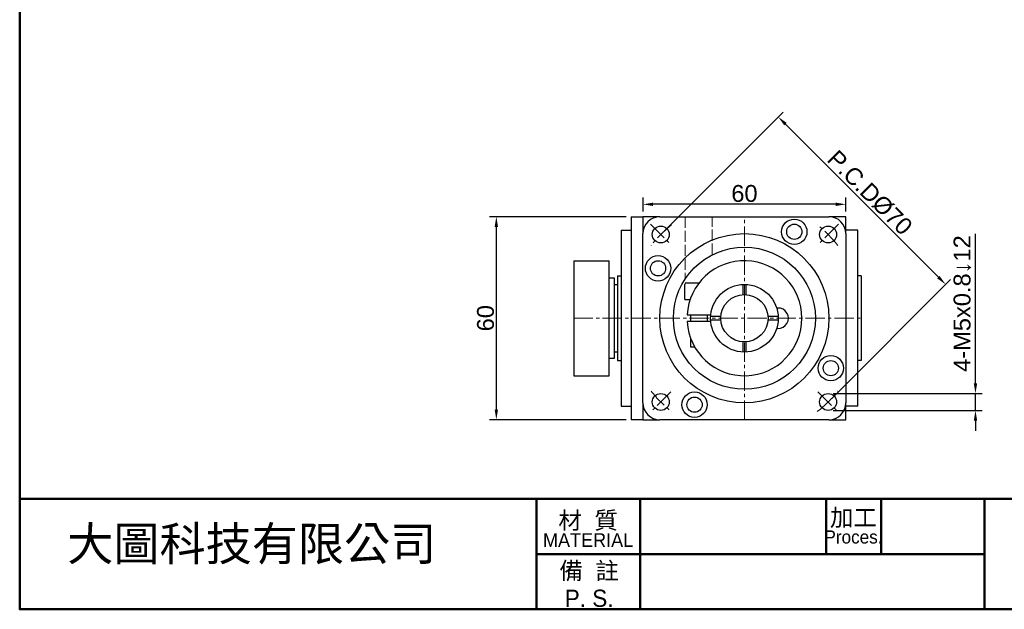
# Model space of a CAD drawing. Header units: millimetres. Extents: x 2723 to 3304, y 721 to 1129.
# Tile 1 of 8: x 2723 to 3014, y 721 to 895. Entities that reach past the tile are written whole.
import ezdxf

# ---------------------------------------------------------------- set-up
doc = ezdxf.new("R2010")
doc.units = ezdxf.units.MM
doc.linetypes.add('CENTER2', pattern=[28.575, 19.05, -3.175, 3.175, -3.175])
doc.linetypes.add('DASHED', pattern=[0.2068, 0.1655, -0.0413])
for name, color, linetype, lineweight in [('中心線', 6, 'CENTER2', 5), ('剖面線', 2, 'DASHED', 5), ('圖框', 7, 'Continuous', 50), ('標註', 4, 'Continuous', 13)]:
    doc.layers.add(name, color=color, linetype=linetype, lineweight=lineweight)
doc.layers.add('產品', color=7, linetype='Continuous')
doc.styles.get("Standard").update_dxf_attribs({"font": 'arial.ttf'})
doc.styles.add('預設-ISO', font='arial.ttf')
doc.dimstyles.new('yuetai', dxfattribs={"dimtxt": 5, "dimasz": 3, "dimexe": 2, "dimexo": 1.5, "dimtad": 1, "dimdsep": 46, "dimtxsty": 'Standard', "dimcen": 0, "dimadec": 0, "dimazin": 0, "dimtfac": 1, "dimtmove": 0, "dimatfit": 3, "dimfxl": 1, "dimarcsym": 0})

# ---------------------------------------------------------------- blocks, each defined once
blk = doc.blocks.new('標題欄框 下標註')
at = {"layer": '圖框'}
for p, q in [((2.28, 73.91), (2.28, 89.91)), ((77.28, 89.91), (77.28, 73.91)), ((92.28, 89.91), (92.28, 73.91)), ((119.28, 89.91), (119.28, 81.91)), ((127.28, 89.91), (127.28, 81.91)), ((142.28, 89.91), (142.28, 73.91)), ((77.28, 81.91), (142.28, 81.91))]:
    blk.add_line(p, q, dxfattribs=at)
for points in [[(2.28, 89.91), (287.28, 89.91), (287.28, 273.91), (2.28, 273.91)], [(287.28, 89.91), (2.28, 89.91), (2.28, 73.91), (287.28, 73.91)]]:
    blk.add_lwpolyline(points, close=True, dxfattribs=at)
at = {"layer": '圖框', "color": 7, "attachment_point": 5, "style": '預設-ISO'}
for s, insert, char_height, width, line_spacing_factor in [('{\\fPMingLiU|b0|i0|c136|p18;\\H0.71429x;加工\\P\\fPMingLiU|b0|i0|c0|p18;\\H0.76x;Proces.}', (123.25, 85.94), 3.5, 7.8869, 0.74878), ('\\f新細明體|b0|i0;\\H2.5000;材  質\\P\\f新細明體|b0|i0;\\H2.0000;MATERIAL', (84.75, 85.5), 3.5, 14.9029, 0.74878), ('\\f新細明體|b0|i0;\\H2.5000;備  註\\PP. S.', (84.9, 77.49), 2.5, 15.0412, 0.958537)]:
    blk.add_mtext(s, dxfattribs=dict(at, insert=insert, char_height=char_height, width=width, line_spacing_factor=line_spacing_factor))
blk = doc.blocks.new('*D21')
at = {"layer": 'Defpoints', "color": 0, "transparency": 16777216}
for p in [(2947.55, 866.36), (2912.8, 831.61), (2962.29, 782.12)]:
    blk.add_point(p, dxfattribs=at)
at = {"layer": '標註', "color": 0, "lineweight": -2, "transparency": 16777216}
for p, q in [((2913.86, 832.67), (2948.96, 867.78)), ((2994.92, 818.99), (2949.67, 864.24)), ((2963.36, 783.18), (2998.46, 818.28))]:
    blk.add_line(p, q, dxfattribs=at)
at = {"layer": '標註', "color": 0, "transparency": 16777216}
for points in [[(2950.02, 864.6), (2949.32, 863.89), (2947.55, 866.36)], [(2995.28, 819.34), (2994.57, 818.63), (2997.05, 816.87)]]:
    blk.add_solid(points, dxfattribs=at)
at = {"layer": '標註', "color": 0, "transparency": 16777216, "insert": (2974.64, 843.96), "char_height": 5, "attachment_point": 5, "rotation": 315}
blk.add_mtext('P.C.DØ70', dxfattribs=at)
blk = doc.blocks.new('*D35')
at = {"layer": 'Defpoints', "color": 0, "transparency": 16777216}
for p in [(2907.55, 840.53), (2907.55, 836.87), (2967.55, 836.87)]:
    blk.add_point(p, dxfattribs=at)
at = {"layer": '標註', "color": 0, "lineweight": -2, "transparency": 16777216}
for p, q in [((2907.55, 838.37), (2907.55, 842.53)), ((2967.55, 838.37), (2967.55, 842.53)), ((2964.55, 840.53), (2910.55, 840.53))]:
    blk.add_line(p, q, dxfattribs=at)
at = {"layer": '標註', "color": 0, "transparency": 16777216}
for points in [[(2910.55, 841.03), (2910.55, 840.03), (2907.55, 840.53)], [(2964.55, 841.03), (2964.55, 840.03), (2967.55, 840.53)]]:
    blk.add_solid(points, dxfattribs=at)
at = {"layer": '標註', "color": 0, "transparency": 16777216, "insert": (2937.55, 843.71), "char_height": 5, "attachment_point": 5}
blk.add_mtext('60', dxfattribs=at)
blk = doc.blocks.new('*D36')
at = {"layer": 'Defpoints', "color": 0, "transparency": 16777216}
for p in [(2904.05, 836.87), (2864.17, 776.87), (2904.05, 776.87)]:
    blk.add_point(p, dxfattribs=at)
at = {"layer": '標註', "color": 0, "lineweight": -2, "transparency": 16777216}
for p, q in [((2902.55, 836.87), (2862.17, 836.87)), ((2864.17, 833.87), (2864.17, 779.87)), ((2902.55, 776.87), (2862.17, 776.87))]:
    blk.add_line(p, q, dxfattribs=at)
at = {"layer": '標註', "color": 0, "transparency": 16777216}
for points in [[(2863.67, 833.87), (2864.67, 833.87), (2864.17, 836.87)], [(2863.67, 779.87), (2864.67, 779.87), (2864.17, 776.87)]]:
    blk.add_solid(points, dxfattribs=at)
at = {"layer": '標註', "color": 0, "transparency": 16777216, "insert": (2860.99, 806.87), "char_height": 5, "attachment_point": 5, "rotation": 90}
blk.add_mtext('60', dxfattribs=at)
blk = doc.blocks.new('*D39')
at = {"layer": 'Defpoints', "color": 0, "transparency": 16777216}
for p in [(2962.29, 784.62), (3005.88, 784.62), (2962.29, 779.62)]:
    blk.add_point(p, dxfattribs=at)
at = {"layer": '標註', "color": 0, "lineweight": -2, "transparency": 16777216}
for p, q in [((3005.88, 787.62), (3005.88, 831.79)), ((2963.79, 784.62), (3007.88, 784.62)), ((3005.88, 779.62), (3005.88, 784.62)), ((2963.79, 779.62), (3007.88, 779.62)), ((3005.88, 776.62), (3005.88, 773.62))]:
    blk.add_line(p, q, dxfattribs=at)
at = {"layer": '標註', "color": 0, "transparency": 16777216}
for points in [[(3005.38, 787.62), (3006.38, 787.62), (3005.88, 784.62)], [(3005.38, 776.62), (3006.38, 776.62), (3005.88, 779.62)]]:
    blk.add_solid(points, dxfattribs=at)
at = {"layer": '標註', "color": 0, "transparency": 16777216, "insert": (3002.01, 811.2), "char_height": 5, "attachment_point": 5, "rotation": 90}
blk.add_mtext('4-M5x0.8↓12', dxfattribs=at)

msp = doc.modelspace()

# ---------------------------------------------------------------- linework, layer by layer
at = {"layer": '中心線', "ltscale": 0.3}
for p, q in [((2937.546, 776.865), (2937.546, 836.865)), ((2909.767, 834.644), (2915.828, 828.584)), ((2965.325, 834.644), (2959.264, 828.584)), ((2887.046, 806.865), (2972.046, 806.865)), ((2915.828, 785.147), (2909.767, 779.086)), ((2959.264, 785.147), (2965.325, 779.086))]:
    msp.add_line(p, q, dxfattribs=at)
for start, end in [(127.94287, 142.05713), (37.94287, 52.05713), (217.94287, 232.05713), (307.94287, 322.05713)]:
    msp.add_arc((2937.546, 806.865), 35, start, end, dxfattribs=at)
at = {"layer": '剖面線', "ltscale": 20}
for p, q in [((2920.046, 836.865), (2920.046, 818.473)), ((2928.046, 825.594), (2928.046, 836.865))]:
    msp.add_line(p, q, dxfattribs=at)
at = {"layer": '產品'}
for p, q in [((2904.046, 836.865), (2907.546, 836.865)), ((2904.046, 836.865), (2904.046, 776.865)), ((2912.546, 836.865), (2907.546, 836.865)), ((2907.546, 836.865), (2907.546, 831.865)), ((2912.546, 836.865), (2962.546, 836.865)), ((2967.546, 836.865), (2962.546, 836.865)), ((2967.546, 831.865), (2967.546, 836.865)), ((2901.046, 832.865), (2901.046, 780.865)), ((2901.046, 832.865), (2904.046, 832.865)), ((2971.046, 832.865), (2967.546, 832.865)), ((2971.046, 780.865), (2971.046, 832.865)), ((2907.546, 781.865), (2907.546, 831.865)), ((2967.546, 831.865), (2967.546, 781.865)), ((2887.046, 823.865), (2887.046, 789.865)), ((2887.046, 823.865), (2897.546, 823.865)), ((2897.546, 789.865), (2897.546, 823.865)), ((2897.546, 818.815), (2899.046, 818.815)), ((2899.046, 818.815), (2899.046, 794.915)), ((2900.046, 819.365), (2900.046, 794.365)), ((2900.046, 819.365), (2901.046, 819.365)), ((2972.046, 819.365), (2971.046, 819.365)), ((2972.046, 819.365), (2972.046, 794.365)), ((2899.046, 816.865), (2900.046, 816.865)), ((2919.885, 812.365), (2919.885, 816.865)), ((2920.385, 817.365), (2924.215, 817.365)), ((2937.046, 816.853), (2937.046, 813.847)), ((2938.046, 813.847), (2938.046, 816.853)), ((2919.885, 812.365), (2921.499, 812.365)), ((2920.575, 807.865), (2920.876, 807.865)), ((2920.876, 807.865), (2927.294, 807.865)), ((2921.635, 807.865), (2921.635, 805.865)), ((2926.535, 807.865), (2926.535, 805.865)), ((2927.294, 807.865), (2927.596, 807.865)), ((2930.564, 807.365), (2927.558, 807.365)), ((2947.533, 807.365), (2944.528, 807.365)), ((2920.876, 805.865), (2920.575, 805.865)), ((2927.294, 805.865), (2920.876, 805.865)), ((2927.596, 805.865), (2927.294, 805.865)), ((2927.558, 806.365), (2930.564, 806.365)), ((2944.528, 806.365), (2947.533, 806.365)), ((2921.635, 800.983), (2921.635, 798.365)), ((2921.635, 798.365), (2922.863, 798.365)), ((2937.046, 799.883), (2937.046, 796.878)), ((2938.046, 796.878), (2938.046, 799.883)), ((2900.046, 796.865), (2899.046, 796.865)), ((2899.046, 794.915), (2897.546, 794.915)), ((2900.046, 794.365), (2901.046, 794.365)), ((2972.046, 794.365), (2971.046, 794.365)), ((2887.046, 789.865), (2897.546, 789.865)), ((2901.046, 780.865), (2904.046, 780.865)), ((2907.546, 781.865), (2907.546, 776.865)), ((2967.546, 776.865), (2967.546, 781.865)), ((2971.046, 780.865), (2967.546, 780.865)), ((2907.546, 776.865), (2904.046, 776.865)), ((2907.546, 776.865), (2912.546, 776.865)), ((2962.546, 776.865), (2912.546, 776.865)), ((2962.546, 776.865), (2967.546, 776.865))]:
    msp.add_line(p, q, dxfattribs=at)
at = {"layer": '產品', "flags": 128}
for points in [[(2947.096, 809.831), (2947.096, 809.831), (2947.098, 809.832), (2947.102, 809.832), (2947.106, 809.833), (2947.112, 809.834), (2947.119, 809.835), (2947.127, 809.836), (2947.137, 809.837), (2947.147, 809.839), (2947.159, 809.84), (2947.172, 809.842), (2947.185, 809.844), (2947.2, 809.845), (2947.215, 809.847), (2947.231, 809.849), (2947.248, 809.85), (2947.266, 809.852), (2947.284, 809.854), (2947.303, 809.855), (2947.322, 809.857), (2947.341, 809.858), (2947.361, 809.86), (2947.38, 809.861), (2947.4, 809.862)], [(2947.4, 803.869), (2947.38, 803.87), (2947.361, 803.871), (2947.341, 803.872), (2947.322, 803.874), (2947.303, 803.875), (2947.284, 803.877), (2947.266, 803.878), (2947.249, 803.88), (2947.232, 803.882), (2947.215, 803.884), (2947.2, 803.885), (2947.185, 803.887), (2947.172, 803.889), (2947.159, 803.89), (2947.147, 803.892), (2947.137, 803.893), (2947.127, 803.895), (2947.119, 803.896), (2947.112, 803.897), (2947.106, 803.898), (2947.102, 803.898), (2947.098, 803.899), (2947.096, 803.899), (2947.096, 803.899)]]:
    msp.add_lwpolyline(points, dxfattribs=at)
at = {"layer": '產品'}
for centre, radius in [((2952.296, 832.413), 3.75), ((2912.797, 831.614), 2.5), ((2952.296, 832.413), 2.25), ((2962.295, 831.614), 2.5), ((2937.546, 806.865), 25), ((2937.546, 806.865), 21), ((2911.998, 821.615), 3.75), ((2911.998, 821.615), 2.25), ((2937.546, 806.865), 10), ((2937.546, 806.865), 7), ((2963.094, 792.115), 3.75), ((2963.094, 792.115), 2.25), ((2912.797, 782.117), 2.5), ((2922.796, 781.318), 3.75), ((2922.796, 781.318), 2.25), ((2962.295, 782.117), 2.5)]:
    msp.add_circle(centre, radius, dxfattribs=at)
for centre, radius, start, end in [((2912.546, 831.865), 5, 90, 180), ((2962.546, 831.865), 5, 0, 90), ((2937.546, 806.865), 17, 183.37229, 176.62771), ((2920.385, 816.865), 0.5, 90, 180), ((2947.546, 806.865), 3, 267.22006, 92.77994), ((2912.546, 781.865), 5, 180, 270), ((2962.546, 781.865), 5, 270, 0)]:
    msp.add_arc(centre, radius, start, end, dxfattribs=at)

# ---------------------------------------------------------------- block references
at = {"layer": '圖框', "xscale": 2.038486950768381, "yscale": 2.038486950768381, "zscale": 2.038486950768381}
msp.add_blockref('標題欄框 下標註', (2718.554, 570.181), dxfattribs=at)

# ---------------------------------------------------------------- texts
at = {"layer": '產品', "ltscale": 5, "insert": (2737.282, 745.232), "char_height": 10, "attachment_point": 1}
msp.add_mtext_dynamic_manual_height_columns('{\\fPMingLiU|b0|i0|c136|p18;大圖科技有限公司}', width=214.54867, gutter_width=12.5, heights=[33.196], dxfattribs=at)

# ---------------------------------------------------------------- dimensions: what is measured, and where the dimension line sits
at = {"layer": '標註'}
dim = msp.add_aligned_dim(p1=(2962.295, 782.117), p2=(2912.797, 831.614), distance=-49.145, text='P.C.DØ<>', dimstyle='yuetai', dxfattribs=at)
dim.commit()
dim.dimension.update_dxf_attribs({"geometry": '*D21', "text_midpoint": (2974.642, 843.962)})
dim = msp.add_linear_dim(base=(2907.546, 840.53), p1=(2967.546, 836.865), p2=(2907.546, 836.865), dimstyle='yuetai', dxfattribs=at)
dim.commit()
dim.dimension.update_dxf_attribs({"geometry": '*D35', "text_midpoint": (2937.546, 843.708)})
dim = msp.add_linear_dim(base=(2864.166, 776.865), p1=(2904.046, 836.865), p2=(2904.046, 776.865), angle=90, dimstyle='yuetai', dxfattribs=at)
dim.commit()
dim.dimension.update_dxf_attribs({"geometry": '*D36', "text_midpoint": (2860.988, 806.865)})
dim = msp.add_linear_dim(base=(3005.877, 784.617), p1=(2962.295, 779.617), p2=(2962.295, 784.617), angle=270, text='4-M<>x0.8↓12', dimstyle='yuetai', dxfattribs=at)
dim.commit()
dim.dimension.update_dxf_attribs({"geometry": '*D39', "text_midpoint": (3002.011, 811.202)})

doc.saveas('drawing.dxf')
